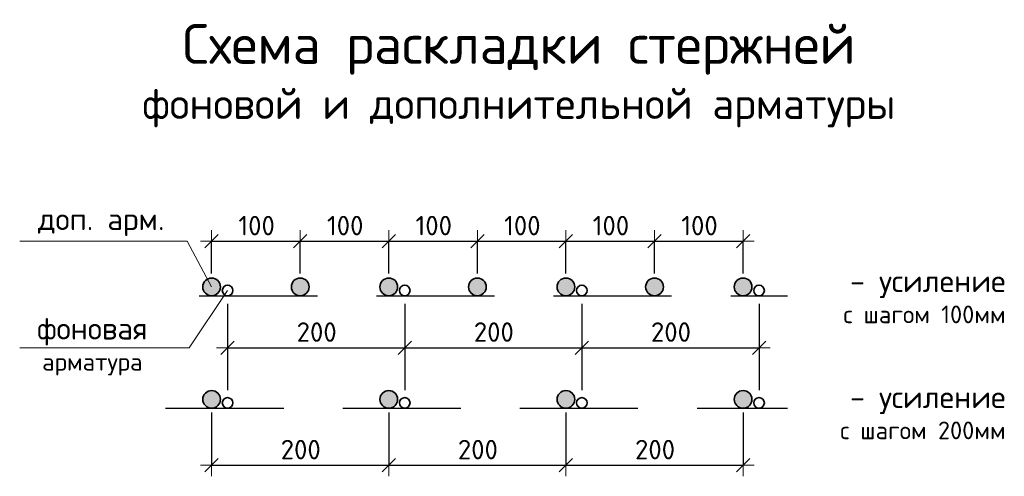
# Model space of a CAD drawing. Header units: metres. Extents: x -38 to 89, y -15 to 19.
# Tile 112 of 120: x 75.817 to 77.484, y 7.761 to 8.535. Entities that reach past the tile are written whole.
import ezdxf

# ---------------------------------------------------------------- set-up
doc = ezdxf.new("R2010")
doc.units = ezdxf.units.M
doc.header["$PDMODE"] = 65
doc.linetypes.add('______2', pattern=[0.27, 0.2, -0.07])
doc.layers.add('XR$5$_3898', color=7, linetype='Continuous')
doc.layers.add('XR$5$Размерная линия_ общее', color=7, linetype='Continuous', lineweight=13)
doc.styles.add('ISOCPEUR', font='txt')
doc.dimstyles.new('DIMSTYLE_14', dxfattribs={"dimtxt": 0.033, "dimasz": 0.0375, "dimexe": 0, "dimexo": 0, "dimgap": 0.0165, "dimtad": 2, "dimdec": 0, "dimlfac": 1000, "dimrnd": 1, "dimzin": 12, "dimdsep": 46, "dimtxsty": 'ISOCPEUR', "dimblk1": 'ALL_ML_STRICH', "dimblk2": 'ALL_ML_STRICH', "dimsah": 1, "dimcen": 0, "dimclrd": 7, "dimclre": 256, "dimclrt": 7, "dimadec": 0, "dimazin": 0, "dimtfac": 1, "dimtdec": 0, "dimtix": 1, "dimtmove": 2, "dimatfit": 3, "dimfxl": 0, "dimtzin": 0, "dimlwd": 0, "dimlwe": -3, "dimarcsym": 0})
doc.dimstyles.new('DIMSTYLE_15', dxfattribs={"dimtxt": 0.033, "dimasz": 0.0375, "dimexe": 0, "dimexo": 0, "dimgap": 0.0165, "dimtad": 2, "dimdec": 0, "dimlfac": 1000, "dimrnd": 1, "dimzin": 12, "dimdsep": 46, "dimtxsty": 'ISOCPEUR', "dimblk1": 'ALL_ML_STRICH', "dimblk2": 'ALL_ML_STRICH', "dimsah": 1, "dimcen": 0, "dimclrd": 7, "dimclre": 256, "dimclrt": 7, "dimadec": 0, "dimazin": 0, "dimtfac": 1, "dimtdec": 0, "dimtix": 1, "dimtmove": 2, "dimatfit": 3, "dimfxl": 0, "dimtzin": 0, "dimlwd": 0, "dimlwe": -3, "dimarcsym": 0})

# ---------------------------------------------------------------- blocks, each defined once
blk = doc.blocks.new('ALL_ML_STRICH')
at = {"color": 0, "linetype": 'ByBlock', "lineweight": -2}
for p, q in [((0, -0.5), (0, 0.5)), ((-1, 0), (0.5, 0)), ((-0.3, -0.3), (0.3, 0.3))]:
    blk.add_line(p, q, dxfattribs=at)
blk = doc.blocks.new('*D638')
at = {"layer": 'DEFPOINTS', "color": 7, "linetype": 'Continuous', "lineweight": 13, "transparency": 33554687}
for p in [(76.142, 8.1596), (76.142, 8.0822), (76.292, 8.0822)]:
    blk.add_point(p, dxfattribs=at)
at = {"layer": 'XR$5$Размерная линия_ общее', "color": 253, "linetype": 'Continuous', "lineweight": -2, "true_color": 0xa0a0a0, "transparency": 33554687}
for p, q in [((76.142, 8.1047), (76.142, 8.1596)), ((76.292, 8.1047), (76.292, 8.1596))]:
    blk.add_line(p, q, dxfattribs=at)
at = {"layer": 'XR$5$Размерная линия_ общее', "color": 7, "linetype": 'Continuous', "lineweight": -2, "transparency": 33554687}
blk.add_line((76.142, 8.1596), (76.292, 8.1596), dxfattribs=at)
at = {"layer": 'XR$5$Размерная линия_ общее', "color": 7, "linetype": 'Continuous', "lineweight": 13, "transparency": 33554687, "xscale": 0.0375, "yscale": 0.0375, "zscale": 0.0375, "rotation": 180}
blk.add_blockref('ALL_ML_STRICH', (76.142, 8.1596), dxfattribs=at)
at = {"layer": 'XR$5$Размерная линия_ общее', "color": 7, "linetype": 'Continuous', "lineweight": 13, "transparency": 33554687, "xscale": 0.0375, "yscale": 0.0375, "zscale": 0.0375}
blk.add_blockref('ALL_ML_STRICH', (76.292, 8.1596), dxfattribs=at)
at = {"layer": 'XR$5$Размерная линия_ общее', "color": 7, "linetype": 'Continuous', "lineweight": 13, "transparency": 33554687, "insert": (76.1873, 8.2026), "char_height": 0.033, "width": 0.00165, "attachment_point": 1, "line_spacing_factor": 0.60241, "style": 'ISOCPEUR'}
blk.add_mtext('100', dxfattribs=at)
blk = doc.blocks.new('*D639')
at = {"layer": 'DEFPOINTS', "color": 7, "linetype": 'Continuous', "lineweight": 13, "transparency": 33554687}
for p in [(76.292, 8.1596), (76.292, 8.0822), (76.442, 8.0822)]:
    blk.add_point(p, dxfattribs=at)
at = {"layer": 'XR$5$Размерная линия_ общее', "color": 253, "linetype": 'Continuous', "lineweight": -2, "true_color": 0xa0a0a0, "transparency": 33554687}
for p, q in [((76.292, 8.1047), (76.292, 8.1596)), ((76.442, 8.1047), (76.442, 8.1596))]:
    blk.add_line(p, q, dxfattribs=at)
at = {"layer": 'XR$5$Размерная линия_ общее', "color": 7, "linetype": 'Continuous', "lineweight": -2, "transparency": 33554687}
blk.add_line((76.292, 8.1596), (76.442, 8.1596), dxfattribs=at)
at = {"layer": 'XR$5$Размерная линия_ общее', "color": 7, "linetype": 'Continuous', "lineweight": 13, "transparency": 33554687, "xscale": 0.0375, "yscale": 0.0375, "zscale": 0.0375, "rotation": 180}
blk.add_blockref('ALL_ML_STRICH', (76.292, 8.1596), dxfattribs=at)
at = {"layer": 'XR$5$Размерная линия_ общее', "color": 7, "linetype": 'Continuous', "lineweight": 13, "transparency": 33554687, "xscale": 0.0375, "yscale": 0.0375, "zscale": 0.0375}
blk.add_blockref('ALL_ML_STRICH', (76.442, 8.1596), dxfattribs=at)
at = {"layer": 'XR$5$Размерная линия_ общее', "color": 7, "linetype": 'Continuous', "lineweight": 13, "transparency": 33554687, "insert": (76.3373, 8.2026), "char_height": 0.033, "width": 0.00165, "attachment_point": 1, "line_spacing_factor": 0.60241, "style": 'ISOCPEUR'}
blk.add_mtext('100', dxfattribs=at)
blk = doc.blocks.new('*D640')
at = {"layer": 'DEFPOINTS', "color": 7, "linetype": 'Continuous', "lineweight": 13, "transparency": 33554687}
for p in [(76.442, 8.1596), (76.442, 8.0822), (76.592, 8.0822)]:
    blk.add_point(p, dxfattribs=at)
at = {"layer": 'XR$5$Размерная линия_ общее', "color": 253, "linetype": 'Continuous', "lineweight": -2, "true_color": 0xa0a0a0, "transparency": 33554687}
for p, q in [((76.442, 8.1047), (76.442, 8.1596)), ((76.592, 8.1047), (76.592, 8.1596))]:
    blk.add_line(p, q, dxfattribs=at)
at = {"layer": 'XR$5$Размерная линия_ общее', "color": 7, "linetype": 'Continuous', "lineweight": -2, "transparency": 33554687}
blk.add_line((76.442, 8.1596), (76.592, 8.1596), dxfattribs=at)
at = {"layer": 'XR$5$Размерная линия_ общее', "color": 7, "linetype": 'Continuous', "lineweight": 13, "transparency": 33554687, "xscale": 0.0375, "yscale": 0.0375, "zscale": 0.0375, "rotation": 180}
blk.add_blockref('ALL_ML_STRICH', (76.442, 8.1596), dxfattribs=at)
at = {"layer": 'XR$5$Размерная линия_ общее', "color": 7, "linetype": 'Continuous', "lineweight": 13, "transparency": 33554687, "xscale": 0.0375, "yscale": 0.0375, "zscale": 0.0375}
blk.add_blockref('ALL_ML_STRICH', (76.592, 8.1596), dxfattribs=at)
at = {"layer": 'XR$5$Размерная линия_ общее', "color": 7, "linetype": 'Continuous', "lineweight": 13, "transparency": 33554687, "insert": (76.4873, 8.2026), "char_height": 0.033, "width": 0.00165, "attachment_point": 1, "line_spacing_factor": 0.60241, "style": 'ISOCPEUR'}
blk.add_mtext('100', dxfattribs=at)
blk = doc.blocks.new('*D641')
at = {"layer": 'DEFPOINTS', "color": 7, "linetype": 'Continuous', "lineweight": 13, "transparency": 33554687}
for p in [(76.592, 8.1596), (76.592, 8.0822), (76.742, 8.0822)]:
    blk.add_point(p, dxfattribs=at)
at = {"layer": 'XR$5$Размерная линия_ общее', "color": 253, "linetype": 'Continuous', "lineweight": -2, "true_color": 0xa0a0a0, "transparency": 33554687}
for p, q in [((76.592, 8.1047), (76.592, 8.1596)), ((76.742, 8.1047), (76.742, 8.1596))]:
    blk.add_line(p, q, dxfattribs=at)
at = {"layer": 'XR$5$Размерная линия_ общее', "color": 7, "linetype": 'Continuous', "lineweight": -2, "transparency": 33554687}
blk.add_line((76.592, 8.1596), (76.742, 8.1596), dxfattribs=at)
at = {"layer": 'XR$5$Размерная линия_ общее', "color": 7, "linetype": 'Continuous', "lineweight": 13, "transparency": 33554687, "xscale": 0.0375, "yscale": 0.0375, "zscale": 0.0375, "rotation": 180}
blk.add_blockref('ALL_ML_STRICH', (76.592, 8.1596), dxfattribs=at)
at = {"layer": 'XR$5$Размерная линия_ общее', "color": 7, "linetype": 'Continuous', "lineweight": 13, "transparency": 33554687, "xscale": 0.0375, "yscale": 0.0375, "zscale": 0.0375}
blk.add_blockref('ALL_ML_STRICH', (76.742, 8.1596), dxfattribs=at)
at = {"layer": 'XR$5$Размерная линия_ общее', "color": 7, "linetype": 'Continuous', "lineweight": 13, "transparency": 33554687, "insert": (76.6373, 8.2026), "char_height": 0.033, "width": 0.00165, "attachment_point": 1, "line_spacing_factor": 0.60241, "style": 'ISOCPEUR'}
blk.add_mtext('100', dxfattribs=at)
blk = doc.blocks.new('*D642')
at = {"layer": 'DEFPOINTS', "color": 7, "linetype": 'Continuous', "lineweight": 13, "transparency": 33554687}
for p in [(76.742, 8.1596), (76.742, 8.0822), (76.892, 8.0822)]:
    blk.add_point(p, dxfattribs=at)
at = {"layer": 'XR$5$Размерная линия_ общее', "color": 253, "linetype": 'Continuous', "lineweight": -2, "true_color": 0xa0a0a0, "transparency": 33554687}
for p, q in [((76.742, 8.1047), (76.742, 8.1596)), ((76.892, 8.1047), (76.892, 8.1596))]:
    blk.add_line(p, q, dxfattribs=at)
at = {"layer": 'XR$5$Размерная линия_ общее', "color": 7, "linetype": 'Continuous', "lineweight": -2, "transparency": 33554687}
blk.add_line((76.742, 8.1596), (76.892, 8.1596), dxfattribs=at)
at = {"layer": 'XR$5$Размерная линия_ общее', "color": 7, "linetype": 'Continuous', "lineweight": 13, "transparency": 33554687, "xscale": 0.0375, "yscale": 0.0375, "zscale": 0.0375, "rotation": 180}
blk.add_blockref('ALL_ML_STRICH', (76.742, 8.1596), dxfattribs=at)
at = {"layer": 'XR$5$Размерная линия_ общее', "color": 7, "linetype": 'Continuous', "lineweight": 13, "transparency": 33554687, "xscale": 0.0375, "yscale": 0.0375, "zscale": 0.0375}
blk.add_blockref('ALL_ML_STRICH', (76.892, 8.1596), dxfattribs=at)
at = {"layer": 'XR$5$Размерная линия_ общее', "color": 7, "linetype": 'Continuous', "lineweight": 13, "transparency": 33554687, "insert": (76.7873, 8.2026), "char_height": 0.033, "width": 0.00165, "attachment_point": 1, "line_spacing_factor": 0.60241, "style": 'ISOCPEUR'}
blk.add_mtext('100', dxfattribs=at)
blk = doc.blocks.new('*D643')
at = {"layer": 'DEFPOINTS', "color": 7, "linetype": 'Continuous', "lineweight": 13, "transparency": 33554687}
for p in [(76.892, 8.1596), (76.892, 8.0822), (77.042, 8.0822)]:
    blk.add_point(p, dxfattribs=at)
at = {"layer": 'XR$5$Размерная линия_ общее', "color": 253, "linetype": 'Continuous', "lineweight": -2, "true_color": 0xa0a0a0, "transparency": 33554687}
for p, q in [((76.892, 8.1047), (76.892, 8.1596)), ((77.042, 8.1047), (77.042, 8.1596))]:
    blk.add_line(p, q, dxfattribs=at)
at = {"layer": 'XR$5$Размерная линия_ общее', "color": 7, "linetype": 'Continuous', "lineweight": -2, "transparency": 33554687}
blk.add_line((76.892, 8.1596), (77.042, 8.1596), dxfattribs=at)
at = {"layer": 'XR$5$Размерная линия_ общее', "color": 7, "linetype": 'Continuous', "lineweight": 13, "transparency": 33554687, "xscale": 0.0375, "yscale": 0.0375, "zscale": 0.0375, "rotation": 180}
blk.add_blockref('ALL_ML_STRICH', (76.892, 8.1596), dxfattribs=at)
at = {"layer": 'XR$5$Размерная линия_ общее', "color": 7, "linetype": 'Continuous', "lineweight": 13, "transparency": 33554687, "xscale": 0.0375, "yscale": 0.0375, "zscale": 0.0375}
blk.add_blockref('ALL_ML_STRICH', (77.042, 8.1596), dxfattribs=at)
at = {"layer": 'XR$5$Размерная линия_ общее', "color": 7, "linetype": 'Continuous', "lineweight": 13, "transparency": 33554687, "insert": (76.9373, 8.2026), "char_height": 0.033, "width": 0.00165, "attachment_point": 1, "line_spacing_factor": 0.60241, "style": 'ISOCPEUR'}
blk.add_mtext('100', dxfattribs=at)
blk = doc.blocks.new('*D644')
at = {"layer": 'DEFPOINTS', "color": 7, "linetype": 'Continuous', "lineweight": 13, "transparency": 33554687}
for p in [(76.169, 8.0762), (76.469, 8.0762), (76.169, 7.9792)]:
    blk.add_point(p, dxfattribs=at)
at = {"layer": 'XR$5$Размерная линия_ общее', "color": 253, "linetype": 'Continuous', "lineweight": -2, "true_color": 0xa0a0a0, "transparency": 33554687}
for p, q in [((76.169, 8.0537), (76.169, 7.9792)), ((76.469, 8.0537), (76.469, 7.9792))]:
    blk.add_line(p, q, dxfattribs=at)
at = {"layer": 'XR$5$Размерная линия_ общее', "color": 7, "linetype": 'Continuous', "lineweight": -2, "transparency": 33554687}
blk.add_line((76.169, 7.9792), (76.469, 7.9792), dxfattribs=at)
at = {"layer": 'XR$5$Размерная линия_ общее', "color": 7, "linetype": 'Continuous', "lineweight": 13, "transparency": 33554687, "xscale": 0.0375, "yscale": 0.0375, "zscale": 0.0375, "rotation": 180}
blk.add_blockref('ALL_ML_STRICH', (76.169, 7.9792), dxfattribs=at)
at = {"layer": 'XR$5$Размерная линия_ общее', "color": 7, "linetype": 'Continuous', "lineweight": 13, "transparency": 33554687, "xscale": 0.0375, "yscale": 0.0375, "zscale": 0.0375}
blk.add_blockref('ALL_ML_STRICH', (76.469, 7.9792), dxfattribs=at)
at = {"layer": 'XR$5$Размерная линия_ общее', "color": 7, "linetype": 'Continuous', "lineweight": 13, "transparency": 33554687, "insert": (76.286, 8.0222), "char_height": 0.033, "width": 0.00165, "attachment_point": 1, "line_spacing_factor": 0.60241, "style": 'ISOCPEUR'}
blk.add_mtext('200', dxfattribs=at)
blk = doc.blocks.new('*D645')
at = {"layer": 'DEFPOINTS', "color": 7, "linetype": 'Continuous', "lineweight": 13, "transparency": 33554687}
for p in [(76.469, 8.0762), (76.769, 8.0762), (76.469, 7.9792)]:
    blk.add_point(p, dxfattribs=at)
at = {"layer": 'XR$5$Размерная линия_ общее', "color": 253, "linetype": 'Continuous', "lineweight": -2, "true_color": 0xa0a0a0, "transparency": 33554687}
for p, q in [((76.469, 8.0537), (76.469, 7.9792)), ((76.769, 8.0537), (76.769, 7.9792))]:
    blk.add_line(p, q, dxfattribs=at)
at = {"layer": 'XR$5$Размерная линия_ общее', "color": 7, "linetype": 'Continuous', "lineweight": -2, "transparency": 33554687}
blk.add_line((76.469, 7.9792), (76.769, 7.9792), dxfattribs=at)
at = {"layer": 'XR$5$Размерная линия_ общее', "color": 7, "linetype": 'Continuous', "lineweight": 13, "transparency": 33554687, "xscale": 0.0375, "yscale": 0.0375, "zscale": 0.0375, "rotation": 180}
blk.add_blockref('ALL_ML_STRICH', (76.469, 7.9792), dxfattribs=at)
at = {"layer": 'XR$5$Размерная линия_ общее', "color": 7, "linetype": 'Continuous', "lineweight": 13, "transparency": 33554687, "xscale": 0.0375, "yscale": 0.0375, "zscale": 0.0375}
blk.add_blockref('ALL_ML_STRICH', (76.769, 7.9792), dxfattribs=at)
at = {"layer": 'XR$5$Размерная линия_ общее', "color": 7, "linetype": 'Continuous', "lineweight": 13, "transparency": 33554687, "insert": (76.586, 8.0222), "char_height": 0.033, "width": 0.00165, "attachment_point": 1, "line_spacing_factor": 0.60241, "style": 'ISOCPEUR'}
blk.add_mtext('200', dxfattribs=at)
blk = doc.blocks.new('*D646')
at = {"layer": 'DEFPOINTS', "color": 7, "linetype": 'Continuous', "lineweight": 13, "transparency": 33554687}
for p in [(76.769, 8.0762), (77.069, 8.0762), (76.769, 7.9792)]:
    blk.add_point(p, dxfattribs=at)
at = {"layer": 'XR$5$Размерная линия_ общее', "color": 253, "linetype": 'Continuous', "lineweight": -2, "true_color": 0xa0a0a0, "transparency": 33554687}
for p, q in [((76.769, 8.0537), (76.769, 7.9792)), ((77.069, 8.0537), (77.069, 7.9792))]:
    blk.add_line(p, q, dxfattribs=at)
at = {"layer": 'XR$5$Размерная линия_ общее', "color": 7, "linetype": 'Continuous', "lineweight": -2, "transparency": 33554687}
blk.add_line((76.769, 7.9792), (77.069, 7.9792), dxfattribs=at)
at = {"layer": 'XR$5$Размерная линия_ общее', "color": 7, "linetype": 'Continuous', "lineweight": 13, "transparency": 33554687, "xscale": 0.0375, "yscale": 0.0375, "zscale": 0.0375, "rotation": 180}
blk.add_blockref('ALL_ML_STRICH', (76.769, 7.9792), dxfattribs=at)
at = {"layer": 'XR$5$Размерная линия_ общее', "color": 7, "linetype": 'Continuous', "lineweight": 13, "transparency": 33554687, "xscale": 0.0375, "yscale": 0.0375, "zscale": 0.0375}
blk.add_blockref('ALL_ML_STRICH', (77.069, 7.9792), dxfattribs=at)
at = {"layer": 'XR$5$Размерная линия_ общее', "color": 7, "linetype": 'Continuous', "lineweight": 13, "transparency": 33554687, "insert": (76.886, 8.0222), "char_height": 0.033, "width": 0.00165, "attachment_point": 1, "line_spacing_factor": 0.60241, "style": 'ISOCPEUR'}
blk.add_mtext('200', dxfattribs=at)
blk = doc.blocks.new('*D647')
at = {"layer": 'DEFPOINTS', "color": 7, "linetype": 'Continuous', "lineweight": 13, "transparency": 33554687}
for p in [(76.142, 7.8917), (76.442, 7.8917), (76.142, 7.7801)]:
    blk.add_point(p, dxfattribs=at)
at = {"layer": 'XR$5$Размерная линия_ общее', "color": 253, "linetype": 'Continuous', "lineweight": -2, "true_color": 0xa0a0a0, "transparency": 33554687}
for p, q in [((76.142, 7.8692), (76.142, 7.7801)), ((76.442, 7.8692), (76.442, 7.7801))]:
    blk.add_line(p, q, dxfattribs=at)
at = {"layer": 'XR$5$Размерная линия_ общее', "color": 7, "linetype": 'Continuous', "lineweight": -2, "transparency": 33554687}
blk.add_line((76.142, 7.7801), (76.442, 7.7801), dxfattribs=at)
at = {"layer": 'XR$5$Размерная линия_ общее', "color": 7, "linetype": 'Continuous', "lineweight": 13, "transparency": 33554687, "xscale": 0.0375, "yscale": 0.0375, "zscale": 0.0375, "rotation": 180}
blk.add_blockref('ALL_ML_STRICH', (76.142, 7.7801), dxfattribs=at)
at = {"layer": 'XR$5$Размерная линия_ общее', "color": 7, "linetype": 'Continuous', "lineweight": 13, "transparency": 33554687, "xscale": 0.0375, "yscale": 0.0375, "zscale": 0.0375}
blk.add_blockref('ALL_ML_STRICH', (76.442, 7.7801), dxfattribs=at)
at = {"layer": 'XR$5$Размерная линия_ общее', "color": 7, "linetype": 'Continuous', "lineweight": 13, "transparency": 33554687, "insert": (76.259, 7.8231), "char_height": 0.033, "width": 0.00165, "attachment_point": 1, "line_spacing_factor": 0.60241, "style": 'ISOCPEUR'}
blk.add_mtext('200', dxfattribs=at)
blk = doc.blocks.new('*D648')
at = {"layer": 'DEFPOINTS', "color": 7, "linetype": 'Continuous', "lineweight": 13, "transparency": 33554687}
for p in [(76.442, 7.8917), (76.742, 7.8917), (76.442, 7.7801)]:
    blk.add_point(p, dxfattribs=at)
at = {"layer": 'XR$5$Размерная линия_ общее', "color": 253, "linetype": 'Continuous', "lineweight": -2, "true_color": 0xa0a0a0, "transparency": 33554687}
for p, q in [((76.442, 7.8692), (76.442, 7.7801)), ((76.742, 7.8692), (76.742, 7.7801))]:
    blk.add_line(p, q, dxfattribs=at)
at = {"layer": 'XR$5$Размерная линия_ общее', "color": 7, "linetype": 'Continuous', "lineweight": -2, "transparency": 33554687}
blk.add_line((76.442, 7.7801), (76.742, 7.7801), dxfattribs=at)
at = {"layer": 'XR$5$Размерная линия_ общее', "color": 7, "linetype": 'Continuous', "lineweight": 13, "transparency": 33554687, "xscale": 0.0375, "yscale": 0.0375, "zscale": 0.0375, "rotation": 180}
blk.add_blockref('ALL_ML_STRICH', (76.442, 7.7801), dxfattribs=at)
at = {"layer": 'XR$5$Размерная линия_ общее', "color": 7, "linetype": 'Continuous', "lineweight": 13, "transparency": 33554687, "xscale": 0.0375, "yscale": 0.0375, "zscale": 0.0375}
blk.add_blockref('ALL_ML_STRICH', (76.742, 7.7801), dxfattribs=at)
at = {"layer": 'XR$5$Размерная линия_ общее', "color": 7, "linetype": 'Continuous', "lineweight": 13, "transparency": 33554687, "insert": (76.559, 7.8231), "char_height": 0.033, "width": 0.00165, "attachment_point": 1, "line_spacing_factor": 0.60241, "style": 'ISOCPEUR'}
blk.add_mtext('200', dxfattribs=at)
blk = doc.blocks.new('*D649')
at = {"layer": 'DEFPOINTS', "color": 7, "linetype": 'Continuous', "lineweight": 13, "transparency": 33554687}
for p in [(76.742, 7.8917), (77.042, 7.8917), (76.742, 7.7801)]:
    blk.add_point(p, dxfattribs=at)
at = {"layer": 'XR$5$Размерная линия_ общее', "color": 253, "linetype": 'Continuous', "lineweight": -2, "true_color": 0xa0a0a0, "transparency": 33554687}
for p, q in [((76.742, 7.8692), (76.742, 7.7801)), ((77.042, 7.8692), (77.042, 7.7801))]:
    blk.add_line(p, q, dxfattribs=at)
at = {"layer": 'XR$5$Размерная линия_ общее', "color": 7, "linetype": 'Continuous', "lineweight": -2, "transparency": 33554687}
blk.add_line((76.742, 7.7801), (77.042, 7.7801), dxfattribs=at)
at = {"layer": 'XR$5$Размерная линия_ общее', "color": 7, "linetype": 'Continuous', "lineweight": 13, "transparency": 33554687, "xscale": 0.0375, "yscale": 0.0375, "zscale": 0.0375, "rotation": 180}
blk.add_blockref('ALL_ML_STRICH', (76.742, 7.7801), dxfattribs=at)
at = {"layer": 'XR$5$Размерная линия_ общее', "color": 7, "linetype": 'Continuous', "lineweight": 13, "transparency": 33554687, "xscale": 0.0375, "yscale": 0.0375, "zscale": 0.0375}
blk.add_blockref('ALL_ML_STRICH', (77.042, 7.7801), dxfattribs=at)
at = {"layer": 'XR$5$Размерная линия_ общее', "color": 7, "linetype": 'Continuous', "lineweight": 13, "transparency": 33554687, "insert": (76.859, 7.8231), "char_height": 0.033, "width": 0.00165, "attachment_point": 1, "line_spacing_factor": 0.60241, "style": 'ISOCPEUR'}
blk.add_mtext('200', dxfattribs=at)

msp = doc.modelspace()

# ---------------------------------------------------------------- hatches: boundary and pattern name
at = {"linetype": 'Continuous', "lineweight": 25, "true_color": 0xa2a2a2, "transparency": 33554687}
for points in [[(76.1539, 8.0913), (76.1526, 8.0928), (76.1511, 8.0941), (76.1495, 8.0952), (76.1477, 8.096), (76.1458, 8.0967), (76.1439, 8.097), (76.142, 8.0972), (76.14, 8.097), (76.1381, 8.0967), (76.1362, 8.096), (76.1345, 8.0952), (76.1328, 8.0941), (76.1314, 8.0928), (76.1301, 8.0913), (76.129, 8.0897), (76.1281, 8.0879), (76.1275, 8.0861), (76.1271, 8.0841), (76.127, 8.0822), (76.1271, 8.0802), (76.1275, 8.0783), (76.1281, 8.0764), (76.129, 8.0747), (76.1301, 8.073), (76.1314, 8.0716), (76.1328, 8.0703), (76.1345, 8.0692), (76.1362, 8.0683), (76.1381, 8.0677), (76.14, 8.0673), (76.142, 8.0672), (76.1439, 8.0673), (76.1458, 8.0677), (76.1477, 8.0683), (76.1495, 8.0692), (76.1511, 8.0703), (76.1526, 8.0716), (76.1539, 8.073), (76.155, 8.0747), (76.1558, 8.0764), (76.1565, 8.0783), (76.1568, 8.0802), (76.157, 8.0822), (76.1568, 8.0841), (76.1565, 8.0861), (76.1558, 8.0879), (76.155, 8.0897)], [(76.3039, 8.0913), (76.3026, 8.0928), (76.3011, 8.0941), (76.2995, 8.0952), (76.2977, 8.096), (76.2958, 8.0967), (76.2939, 8.097), (76.292, 8.0972), (76.29, 8.097), (76.2881, 8.0967), (76.2862, 8.096), (76.2845, 8.0952), (76.2828, 8.0941), (76.2814, 8.0928), (76.2801, 8.0913), (76.279, 8.0897), (76.2781, 8.0879), (76.2775, 8.0861), (76.2771, 8.0841), (76.277, 8.0822), (76.2771, 8.0802), (76.2775, 8.0783), (76.2781, 8.0764), (76.279, 8.0747), (76.2801, 8.073), (76.2814, 8.0716), (76.2828, 8.0703), (76.2845, 8.0692), (76.2862, 8.0683), (76.2881, 8.0677), (76.29, 8.0673), (76.292, 8.0672), (76.2939, 8.0673), (76.2958, 8.0677), (76.2977, 8.0683), (76.2995, 8.0692), (76.3011, 8.0703), (76.3026, 8.0716), (76.3039, 8.073), (76.305, 8.0747), (76.3058, 8.0764), (76.3065, 8.0783), (76.3068, 8.0802), (76.307, 8.0822), (76.3068, 8.0841), (76.3065, 8.0861), (76.3058, 8.0879), (76.305, 8.0897)], [(76.4539, 8.0913), (76.4526, 8.0928), (76.4511, 8.0941), (76.4495, 8.0952), (76.4477, 8.096), (76.4458, 8.0967), (76.4439, 8.097), (76.442, 8.0972), (76.44, 8.097), (76.4381, 8.0967), (76.4362, 8.096), (76.4345, 8.0952), (76.4328, 8.0941), (76.4314, 8.0928), (76.4301, 8.0913), (76.429, 8.0897), (76.4281, 8.0879), (76.4275, 8.0861), (76.4271, 8.0841), (76.427, 8.0822), (76.4271, 8.0802), (76.4275, 8.0783), (76.4281, 8.0764), (76.429, 8.0747), (76.4301, 8.073), (76.4314, 8.0716), (76.4328, 8.0703), (76.4345, 8.0692), (76.4362, 8.0683), (76.4381, 8.0677), (76.44, 8.0673), (76.442, 8.0672), (76.4439, 8.0673), (76.4458, 8.0677), (76.4477, 8.0683), (76.4495, 8.0692), (76.4511, 8.0703), (76.4526, 8.0716), (76.4539, 8.073), (76.455, 8.0747), (76.4558, 8.0764), (76.4565, 8.0783), (76.4568, 8.0802), (76.457, 8.0822), (76.4568, 8.0841), (76.4565, 8.0861), (76.4558, 8.0879), (76.455, 8.0897)], [(76.6039, 8.0913), (76.6026, 8.0928), (76.6011, 8.0941), (76.5995, 8.0952), (76.5977, 8.096), (76.5958, 8.0967), (76.5939, 8.097), (76.592, 8.0972), (76.59, 8.097), (76.5881, 8.0967), (76.5862, 8.096), (76.5845, 8.0952), (76.5828, 8.0941), (76.5814, 8.0928), (76.5801, 8.0913), (76.579, 8.0897), (76.5781, 8.0879), (76.5775, 8.0861), (76.5771, 8.0841), (76.577, 8.0822), (76.5771, 8.0802), (76.5775, 8.0783), (76.5781, 8.0764), (76.579, 8.0747), (76.5801, 8.073), (76.5814, 8.0716), (76.5828, 8.0703), (76.5845, 8.0692), (76.5862, 8.0683), (76.5881, 8.0677), (76.59, 8.0673), (76.592, 8.0672), (76.5939, 8.0673), (76.5958, 8.0677), (76.5977, 8.0683), (76.5995, 8.0692), (76.6011, 8.0703), (76.6026, 8.0716), (76.6039, 8.073), (76.605, 8.0747), (76.6058, 8.0764), (76.6065, 8.0783), (76.6068, 8.0802), (76.607, 8.0822), (76.6068, 8.0841), (76.6065, 8.0861), (76.6058, 8.0879), (76.605, 8.0897)], [(76.7539, 8.0913), (76.7526, 8.0928), (76.7511, 8.0941), (76.7495, 8.0952), (76.7477, 8.096), (76.7458, 8.0967), (76.7439, 8.097), (76.742, 8.0972), (76.74, 8.097), (76.7381, 8.0967), (76.7362, 8.096), (76.7345, 8.0952), (76.7328, 8.0941), (76.7314, 8.0928), (76.7301, 8.0913), (76.729, 8.0897), (76.7281, 8.0879), (76.7275, 8.0861), (76.7271, 8.0841), (76.727, 8.0822), (76.7271, 8.0802), (76.7275, 8.0783), (76.7281, 8.0764), (76.729, 8.0747), (76.7301, 8.073), (76.7314, 8.0716), (76.7328, 8.0703), (76.7345, 8.0692), (76.7362, 8.0683), (76.7381, 8.0677), (76.74, 8.0673), (76.742, 8.0672), (76.7439, 8.0673), (76.7458, 8.0677), (76.7477, 8.0683), (76.7495, 8.0692), (76.7511, 8.0703), (76.7526, 8.0716), (76.7539, 8.073), (76.755, 8.0747), (76.7558, 8.0764), (76.7565, 8.0783), (76.7568, 8.0802), (76.757, 8.0822), (76.7568, 8.0841), (76.7565, 8.0861), (76.7558, 8.0879), (76.755, 8.0897)], [(76.9039, 8.0913), (76.9026, 8.0928), (76.9011, 8.0941), (76.8995, 8.0952), (76.8977, 8.096), (76.8958, 8.0967), (76.8939, 8.097), (76.892, 8.0972), (76.89, 8.097), (76.8881, 8.0967), (76.8862, 8.096), (76.8845, 8.0952), (76.8828, 8.0941), (76.8814, 8.0928), (76.8801, 8.0913), (76.879, 8.0897), (76.8781, 8.0879), (76.8775, 8.0861), (76.8771, 8.0841), (76.877, 8.0822), (76.8771, 8.0802), (76.8775, 8.0783), (76.8781, 8.0764), (76.879, 8.0747), (76.8801, 8.073), (76.8814, 8.0716), (76.8828, 8.0703), (76.8845, 8.0692), (76.8862, 8.0683), (76.8881, 8.0677), (76.89, 8.0673), (76.892, 8.0672), (76.8939, 8.0673), (76.8958, 8.0677), (76.8977, 8.0683), (76.8995, 8.0692), (76.9011, 8.0703), (76.9026, 8.0716), (76.9039, 8.073), (76.905, 8.0747), (76.9058, 8.0764), (76.9065, 8.0783), (76.9068, 8.0802), (76.907, 8.0822), (76.9068, 8.0841), (76.9065, 8.0861), (76.9058, 8.0879), (76.905, 8.0897)], [(77.0539, 8.0913), (77.0526, 8.0928), (77.0511, 8.0941), (77.0495, 8.0952), (77.0477, 8.096), (77.0458, 8.0967), (77.0439, 8.097), (77.042, 8.0972), (77.04, 8.097), (77.0381, 8.0967), (77.0362, 8.096), (77.0345, 8.0952), (77.0328, 8.0941), (77.0314, 8.0928), (77.0301, 8.0913), (77.029, 8.0897), (77.0281, 8.0879), (77.0275, 8.0861), (77.0271, 8.0841), (77.027, 8.0822), (77.0271, 8.0802), (77.0275, 8.0783), (77.0281, 8.0764), (77.029, 8.0747), (77.0301, 8.073), (77.0314, 8.0716), (77.0328, 8.0703), (77.0345, 8.0692), (77.0362, 8.0683), (77.0381, 8.0677), (77.04, 8.0673), (77.042, 8.0672), (77.0439, 8.0673), (77.0458, 8.0677), (77.0477, 8.0683), (77.0495, 8.0692), (77.0511, 8.0703), (77.0526, 8.0716), (77.0539, 8.073), (77.055, 8.0747), (77.0558, 8.0764), (77.0565, 8.0783), (77.0568, 8.0802), (77.057, 8.0822), (77.0568, 8.0841), (77.0565, 8.0861), (77.0558, 8.0879), (77.055, 8.0897)], [(76.1539, 7.9008), (76.1526, 7.9023), (76.1511, 7.9036), (76.1495, 7.9047), (76.1477, 7.9055), (76.1458, 7.9062), (76.1439, 7.9065), (76.142, 7.9067), (76.14, 7.9065), (76.1381, 7.9062), (76.1362, 7.9055), (76.1345, 7.9047), (76.1328, 7.9036), (76.1314, 7.9023), (76.1301, 7.9008), (76.129, 7.8992), (76.1281, 7.8974), (76.1275, 7.8956), (76.1271, 7.8936), (76.127, 7.8917), (76.1271, 7.8897), (76.1275, 7.8878), (76.1281, 7.8859), (76.129, 7.8842), (76.1301, 7.8825), (76.1314, 7.8811), (76.1328, 7.8798), (76.1345, 7.8787), (76.1362, 7.8778), (76.1381, 7.8772), (76.14, 7.8768), (76.142, 7.8767), (76.1439, 7.8768), (76.1458, 7.8772), (76.1477, 7.8778), (76.1495, 7.8787), (76.1511, 7.8798), (76.1526, 7.8811), (76.1539, 7.8825), (76.155, 7.8842), (76.1558, 7.8859), (76.1565, 7.8878), (76.1568, 7.8897), (76.157, 7.8917), (76.1568, 7.8936), (76.1565, 7.8956), (76.1558, 7.8974), (76.155, 7.8992)], [(76.4539, 7.9008), (76.4526, 7.9023), (76.4511, 7.9036), (76.4495, 7.9047), (76.4477, 7.9055), (76.4458, 7.9062), (76.4439, 7.9065), (76.442, 7.9067), (76.44, 7.9065), (76.4381, 7.9062), (76.4362, 7.9055), (76.4345, 7.9047), (76.4328, 7.9036), (76.4314, 7.9023), (76.4301, 7.9008), (76.429, 7.8992), (76.4281, 7.8974), (76.4275, 7.8956), (76.4271, 7.8936), (76.427, 7.8917), (76.4271, 7.8897), (76.4275, 7.8878), (76.4281, 7.8859), (76.429, 7.8842), (76.4301, 7.8825), (76.4314, 7.8811), (76.4328, 7.8798), (76.4345, 7.8787), (76.4362, 7.8778), (76.4381, 7.8772), (76.44, 7.8768), (76.442, 7.8767), (76.4439, 7.8768), (76.4458, 7.8772), (76.4477, 7.8778), (76.4495, 7.8787), (76.4511, 7.8798), (76.4526, 7.8811), (76.4539, 7.8825), (76.455, 7.8842), (76.4558, 7.8859), (76.4565, 7.8878), (76.4568, 7.8897), (76.457, 7.8917), (76.4568, 7.8936), (76.4565, 7.8956), (76.4558, 7.8974), (76.455, 7.8992)], [(76.7539, 7.9008), (76.7526, 7.9023), (76.7511, 7.9036), (76.7495, 7.9047), (76.7477, 7.9055), (76.7458, 7.9062), (76.7439, 7.9065), (76.742, 7.9067), (76.74, 7.9065), (76.7381, 7.9062), (76.7362, 7.9055), (76.7345, 7.9047), (76.7328, 7.9036), (76.7314, 7.9023), (76.7301, 7.9008), (76.729, 7.8992), (76.7281, 7.8974), (76.7275, 7.8956), (76.7271, 7.8936), (76.727, 7.8917), (76.7271, 7.8897), (76.7275, 7.8878), (76.7281, 7.8859), (76.729, 7.8842), (76.7301, 7.8825), (76.7314, 7.8811), (76.7328, 7.8798), (76.7345, 7.8787), (76.7362, 7.8778), (76.7381, 7.8772), (76.74, 7.8768), (76.742, 7.8767), (76.7439, 7.8768), (76.7458, 7.8772), (76.7477, 7.8778), (76.7495, 7.8787), (76.7511, 7.8798), (76.7526, 7.8811), (76.7539, 7.8825), (76.755, 7.8842), (76.7558, 7.8859), (76.7565, 7.8878), (76.7568, 7.8897), (76.757, 7.8917), (76.7568, 7.8936), (76.7565, 7.8956), (76.7558, 7.8974), (76.755, 7.8992)], [(77.0539, 7.9008), (77.0526, 7.9023), (77.0511, 7.9036), (77.0495, 7.9047), (77.0477, 7.9055), (77.0458, 7.9062), (77.0439, 7.9065), (77.042, 7.9067), (77.04, 7.9065), (77.0381, 7.9062), (77.0362, 7.9055), (77.0345, 7.9047), (77.0328, 7.9036), (77.0314, 7.9023), (77.0301, 7.9008), (77.029, 7.8992), (77.0281, 7.8974), (77.0275, 7.8956), (77.0271, 7.8936), (77.027, 7.8917), (77.0271, 7.8897), (77.0275, 7.8878), (77.0281, 7.8859), (77.029, 7.8842), (77.0301, 7.8825), (77.0314, 7.8811), (77.0328, 7.8798), (77.0345, 7.8787), (77.0362, 7.8778), (77.0381, 7.8772), (77.04, 7.8768), (77.042, 7.8767), (77.0439, 7.8768), (77.0458, 7.8772), (77.0477, 7.8778), (77.0495, 7.8787), (77.0511, 7.8798), (77.0526, 7.8811), (77.0539, 7.8825), (77.055, 7.8842), (77.0558, 7.8859), (77.0565, 7.8878), (77.0568, 7.8897), (77.057, 7.8917), (77.0568, 7.8936), (77.0565, 7.8956), (77.0558, 7.8974), (77.055, 7.8992)]]:
    msp.add_hatch(color=253, dxfattribs=at).paths.add_polyline_path(points)

# ---------------------------------------------------------------- linework, layer by layer
at = {"color": 8, "linetype": '______2', "lineweight": -3, "true_color": 0x737373, "transparency": 33554687}
for p, q in [((76.121, 8.0672), (77.117, 8.0672)), ((76.064, 7.8767), (77.117, 7.8767))]:
    msp.add_line(p, q, dxfattribs=at)
at = {"color": 7, "linetype": 'Continuous', "lineweight": 13, "transparency": 33554687}
for points in [[(75.8169, 8.1596), (76.1005, 8.1596), (76.142, 8.0822)], [(75.8169, 7.9792), (76.1039, 7.9792), (76.169, 8.0762)]]:
    msp.add_lwpolyline(points, dxfattribs=at)
at = {"layer": 'XR$5$_3898', "color": 7, "linetype": 'Continuous', "lineweight": 35, "transparency": 33554687}
for centre, radius in [((76.142, 8.0822), 0.015), ((76.292, 8.0822), 0.015), ((76.442, 8.0822), 0.015), ((76.592, 8.0822), 0.015), ((76.742, 8.0822), 0.015), ((76.892, 8.0822), 0.015), ((77.042, 8.0822), 0.015), ((76.169, 8.0762), 0.009), ((76.469, 8.0762), 0.009), ((76.769, 8.0762), 0.009), ((77.069, 8.0762), 0.009), ((76.142, 7.8917), 0.015), ((76.442, 7.8917), 0.015), ((76.742, 7.8917), 0.015), ((77.042, 7.8917), 0.015), ((76.169, 7.8857), 0.009), ((76.469, 7.8857), 0.009), ((76.769, 7.8857), 0.009), ((77.069, 7.8857), 0.009)]:
    msp.add_circle(centre, radius, dxfattribs=at)
at = {"layer": 'XR$5$Размерная линия_ общее', "color": 253, "linetype": 'Continuous', "lineweight": -3, "true_color": 0xa0a0a0, "transparency": 33554687}
for p, q in [((76.169, 7.9792), (76.169, 7.9072)), ((76.469, 7.9792), (76.469, 7.9072)), ((76.769, 7.9792), (76.769, 7.9072)), ((77.069, 7.9792), (77.069, 7.9072))]:
    msp.add_line(p, q, dxfattribs=at)

# ---------------------------------------------------------------- texts
at = {"color": 7, "linetype": 'Continuous', "lineweight": 13, "transparency": 33554687, "line_spacing_factor": 0.963855}
for s, insert, char_height, width, attachment_point in [('\\A1;{\\fISOCPEUR|i0|b0;\\H0.067500;\\W1.000000;\\C7;Схема раскладки стержней}\\P{\\fISOCPEUR|i0|b0;\\H0.052500;\\W1.000000;\\C7;фоновой и дополнительной арматуры}\\P', (76.6624, 8.5276), 0.0675, 1.584056, 2), ('\\A1;{\\fISOCPEUR|i0|b0;\\H0.037500;\\W1.000000;\\C7;- усиление}\\P{\\fISOCPEUR|i0|b0;\\H0.030000;\\W1.000000;\\C7;с шагом 100мм}\\P', (77.4865, 8.1109), 0.0375, 0.328781, 3), ('\\A1;{\\fISOCPEUR|i0|b0;\\H0.037500;\\W1.000000;\\C7;фоновая}\\P{\\fISOCPEUR|i0|b0;\\H0.030000;\\W1.000000;\\C7;арматура}\\P', (75.9399, 8.0306), 0.0375, 0.223781, 2), ('\\A1;{\\fISOCPEUR|i0|b0;\\H0.037500;\\W1.000000;\\C7;- усиление}\\P{\\fISOCPEUR|i0|b0;\\H0.030000;\\W1.000000;\\C7;с шагом 200мм}\\P', (77.4865, 7.9144), 0.0375, 0.355031, 3)]:
    msp.add_mtext(s, dxfattribs=dict(at, insert=insert, char_height=char_height, width=width, attachment_point=attachment_point))
at = {"color": 7, "linetype": 'Continuous', "lineweight": 13, "transparency": 33554687, "insert": (75.9549, 8.1921), "char_height": 0.0375, "width": 0.228103, "attachment_point": 5, "style": 'ISOCPEUR'}
msp.add_mtext('\\A1;{\\fISOCPEUR|i0|b0;\\H0.037500;\\W1.000000;\\C7;доп. арм.}\\P', dxfattribs=at)

# ---------------------------------------------------------------- dimensions: what is measured, and where the dimension line sits
at = {"layer": 'XR$5$Размерная линия_ общее', "color": 7, "linetype": 'Continuous', "lineweight": 13, "transparency": 33554687}
for base, p1, p2, text, dimstyle, picture, middle in [((76.292, 8.1596), (76.142, 8.1047), (76.292, 8.1047), '100', 'DIMSTYLE_14', '*D638', (76.217, 8.1761)), ((76.442, 8.1596), (76.292, 8.1047), (76.442, 8.1047), '100', 'DIMSTYLE_15', '*D639', (76.367, 8.1761)), ((76.592, 8.1596), (76.442, 8.1047), (76.592, 8.1047), '100', 'DIMSTYLE_15', '*D640', (76.517, 8.1761)), ((76.742, 8.1596), (76.592, 8.1047), (76.742, 8.1047), '100', 'DIMSTYLE_15', '*D641', (76.667, 8.1761)), ((76.892, 8.1596), (76.742, 8.1047), (76.892, 8.1047), '100', 'DIMSTYLE_15', '*D642', (76.817, 8.1761)), ((77.042, 8.1596), (76.892, 8.1047), (77.042, 8.1047), '100', 'DIMSTYLE_15', '*D643', (76.967, 8.1761)), ((76.469, 7.9792), (76.169, 8.0537), (76.469, 8.0537), '200', 'DIMSTYLE_15', '*D644', (76.319, 7.9957)), ((76.769, 7.9792), (76.469, 8.0537), (76.769, 8.0537), '200', 'DIMSTYLE_15', '*D645', (76.619, 7.9957)), ((77.069, 7.9792), (76.769, 8.0537), (77.069, 8.0537), '200', 'DIMSTYLE_15', '*D646', (76.919, 7.9957)), ((76.442, 7.7801), (76.142, 7.8692), (76.442, 7.8692), '200', 'DIMSTYLE_15', '*D647', (76.292, 7.7966)), ((76.742, 7.7801), (76.442, 7.8692), (76.742, 7.8692), '200', 'DIMSTYLE_15', '*D648', (76.592, 7.7966)), ((77.042, 7.7801), (76.742, 7.8692), (77.042, 7.8692), '200', 'DIMSTYLE_15', '*D649', (76.892, 7.7966))]:
    dim = msp.add_linear_dim(base=base, p1=p1, p2=p2, text=text, dimstyle=dimstyle, override={"dimpost": '<>', "dimclrd": 7, "dimclre": 253, "dimclrt": 7, "dimlwd": 0, "dimlwe": 65533}, dxfattribs=at)
    dim.commit()
    dim.dimension.update_dxf_attribs({"geometry": picture, "text_midpoint": middle, "dimtype": 160})

doc.saveas('drawing.dxf')
